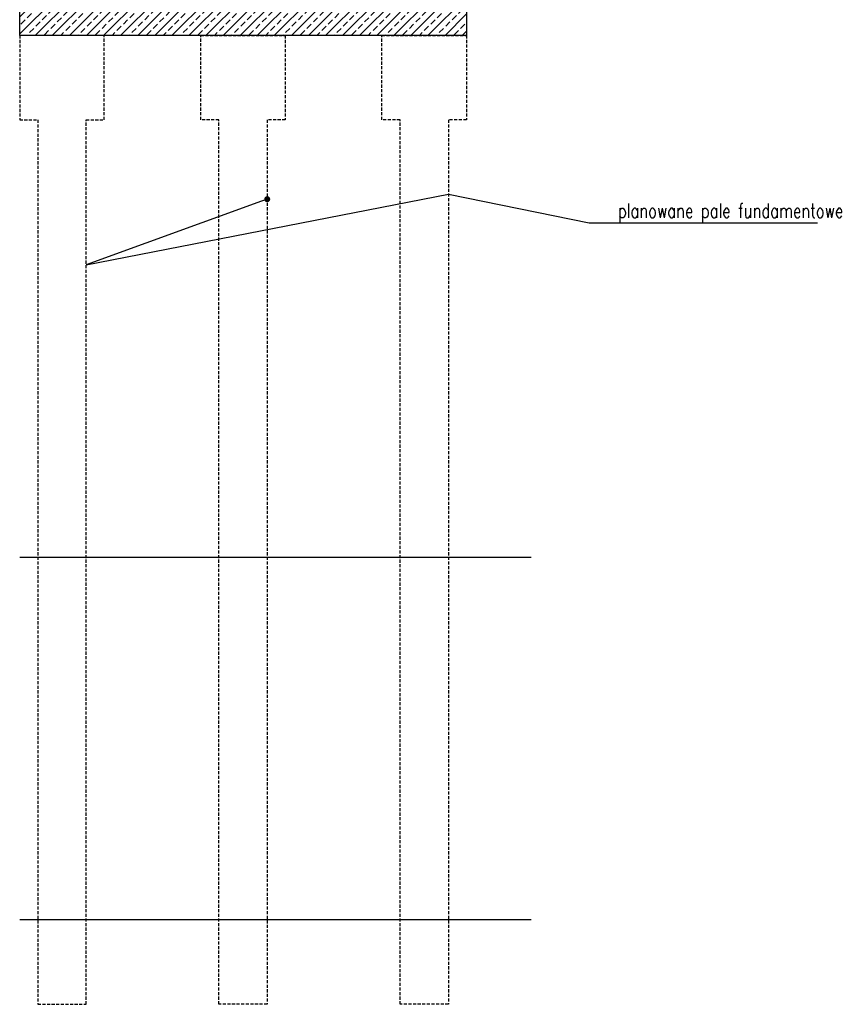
# Model space of a CAD drawing. Header units: millimetres. Extents: x -4181 to 573, y 2747 to 5176.
# Tile 2 of 14: x -424 to 259, y 2747 to 3562. Entities that reach past the tile are written whole.
import ezdxf
from ezdxf import colors
from ezdxf.entities.mleader import LeaderData, LeaderLine
from ezdxf.math import Vec2, Vec3

# ---------------------------------------------------------------- set-up
doc = ezdxf.new("R2010")
doc.units = ezdxf.units.MM
doc.header["$LTSCALE"] = 0.2
doc.header["$MEASUREMENT"] = 0
doc.linetypes.add('HIDDENX2', pattern=[19.05, 12.7, -6.35])
for name, color, linetype in [('A-opis', 7, 'Continuous'), ('A-posadzka', 1, 'Continuous'), ('A-widok', 41, 'Continuous'), ('A-ściany', 140, 'Continuous'), ('A-ściany_hacz', 14, 'Continuous')]:
    doc.layers.add(name, color=color, linetype=linetype)
doc.styles.add('Arch-Dim', font='romans.shx', dxfattribs={"width": 0.75})

# ---------------------------------------------------------------- blocks, each defined once
blk = doc.blocks.new('_Dot')
at = {"color": 0, "linetype": 'ByBlock', "lineweight": -2}
blk.add_line((-0.5, 0), (-1, 0), dxfattribs=at)
at = {"color": 0, "linetype": 'ByBlock', "const_width": 0.5}
blk.add_lwpolyline([(-0.25, 0, 1), (0.25, 0, 1)], format="xyb", close=True, dxfattribs=at)

msp = doc.modelspace()

# ---------------------------------------------------------------- hatches: boundary and pattern name
at = {"layer": 'A-ściany_hacz'}
h = msp.add_hatch(dxfattribs=at)
h.set_pattern_fill('ANSI33', color=256, scale=40)
h.paths.add_polyline_path([(-53.5, 3697.151), (-53.5, 3549.151), (-423.5, 3549.151), (-423.5, 3966.651), (-406.5, 3966.651), (-406.5, 3960.651), (-398.5, 3960.651), (-398.5, 3579.151), (-78.5, 3579.151), (-78.5, 3703.151), (-70.5, 3703.151), (-70.5, 3707.151), (-49.5, 3707.151), (-49.5, 3697.151)])

# ---------------------------------------------------------------- linework, layer by layer
at = {"layer": 'A-posadzka'}
for p, q in [((0, 3116.651), (-423.5, 3116.651)), ((0, 2816.651), (-423.5, 2816.651))]:
    msp.add_line(p, q, dxfattribs=at)
at = {"layer": 'A-widok', "linetype": 'HIDDENX2'}
for points in [[(-368.5, 3479.151), (-353.5, 3479.151), (-353.5, 3549.151), (-423.5, 3549.151), (-423.5, 3479.151), (-408.5, 3479.151), (-408.5, 2746.651), (-368.5, 2746.651)], [(-258.5, 3479.151), (-273.5, 3479.151), (-273.5, 3549.151), (-203.5, 3549.151), (-203.5, 3479.151), (-218.5, 3479.151), (-218.5, 2746.651), (-258.5, 2746.651)], [(-108.5, 3479.151), (-123.5, 3479.151), (-123.5, 3549.151), (-53.5, 3549.151), (-53.5, 3479.151), (-68.5, 3479.151), (-68.5, 2746.651), (-108.5, 2746.651)]]:
    msp.add_lwpolyline(points, close=True, dxfattribs=at)
at = {"layer": 'A-ściany'}
msp.add_lwpolyline([(-53.5, 3697.151), (-53.5, 3549.151), (-423.5, 3549.151), (-423.5, 3966.651), (-406.5, 3966.651), (-406.5, 3960.651), (-398.5, 3960.651), (-398.5, 3579.151), (-78.5, 3579.151), (-78.5, 3703.151), (-70.5, 3703.151), (-70.5, 3707.151), (-49.5, 3707.151), (-49.5, 3697.151)], close=True, dxfattribs=at)

# ---------------------------------------------------------------- leaders
at = {"layer": 'A-opis'}
ml = msp.add_multileader_mtext('Standard', dxfattribs=at)
ml.set_content('\\pxt4;planowane pale fundamentowe ', color=256, style='Arch-Dim')
ml.set_leader_properties(color=30)
ml.set_arrow_properties(name='DOT')
ml.build(insert=Vec2(0, 0))
ml.multileader.update_dxf_attribs({"text_left_attachment_type": 6, "text_right_attachment_type": 6, "dogleg_length": 2, "arrow_head_size": 5})
ctx = ml.context
ctx.base_point, ctx.char_height, ctx.arrow_head_size, ctx.landing_gap_size, ctx.plane_origin, ctx.plane_y_axis = Vec3(50.245, 3393.965), 12, 5, 0.2, Vec3(-509.483, 7589.176), Vec3(0, -1)
ctx.left_attachment, ctx.right_attachment, ctx.text_align_type = 6, 6, 2
notes = []
notes.append((ctx, [(0, (1, 1, 0), (48.245, 3393.965), (1, 0), 2, [(2, [(-218.5, 3413.486), (-368.5, 3359.045), (-68.5, 3417.584)], 0, [])])]))
ctx.mtext.insert, ctx.mtext.width, ctx.mtext.alignment = Vec3(258.615, 3409.925), 220.10759, 3
for ctx, leaders in notes:
    for number, flags, end, landing, length, lines in leaders:
        leader = LeaderData()
        leader.index, (leader.has_last_leader_line, leader.has_dogleg_vector, leader.attachment_direction) = number, flags
        leader.last_leader_point, leader.dogleg_vector, leader.dogleg_length = Vec3(end), Vec3(landing), length
        for number, points, colour, breaks in lines:
            line = LeaderLine()
            line.index, line.vertices, line.color, line.breaks = number, Vec3.list(points), colors.encode_raw_color(colour), breaks
            leader.lines.append(line)
        ctx.leaders.append(leader)

doc.saveas('drawing.dxf')
